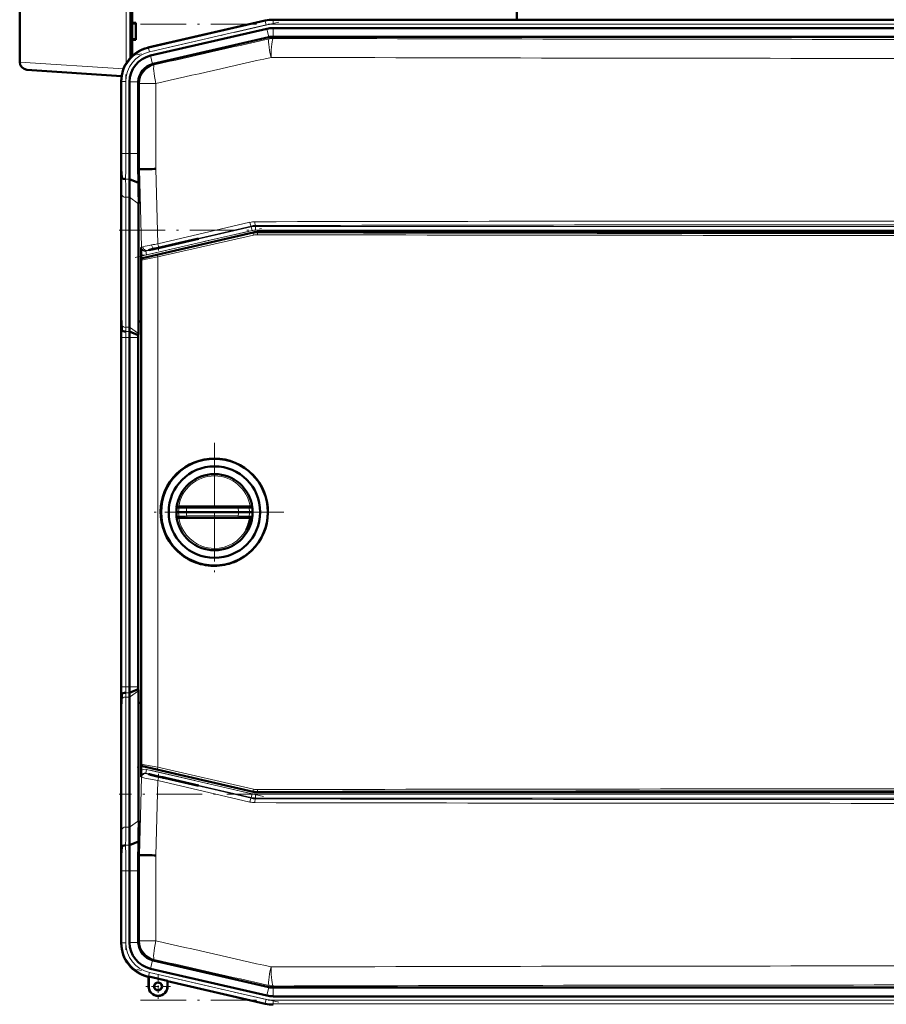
# Model space of a CAD drawing. Extents: x -1976 to 2357, y -1856 to 698.
# Tile 4 of 60: x -1696 to -1468, y 185 to 443. Entities that reach past the tile are written whole.
import ezdxf

# ---------------------------------------------------------------- set-up
doc = ezdxf.new("R2010")
doc.units = 0
doc.linetypes.add('DASHDOT', pattern=[18.5, 12, -3, 0.5, -3])

msp = doc.modelspace()

# ---------------------------------------------------------------- linework, layer by layer
at = {"color": 7, "lineweight": 50}
for p, q in [((-1666.47, 433.45), (-1666.47, 638.29)), ((-1666.07, 534.11), (-1666.07, 442.52)), ((-1695.57, 452.82), (-1695.57, 432.24)), ((-1565.19, 454.42), (-1565.19, 443.37)), ((-1666.07, 442.52), (-1665.07, 442.52)), ((-1666.07, 442.52), (-1666.07, 442.38)), ((-1666.07, 442.47), (-1666.07, 438.17)), ((-1666.07, 442.38), (-1665.07, 442.32)), ((-1665.07, 442.52), (-1665.07, 438.11)), ((-1631.2, 443.13), (-1661.97, 436.03)), ((-1631.2, 443.13), (-1661.77, 436.07)), ((-1281.06, 443.37), (-1629.12, 443.37)), ((-1630.71, 441), (-1661.28, 433.94)), ((-1629.12, 441.18), (-1608.85, 441.18)), ((-1296.05, 441.18), (-1608.85, 441.18)), ((-1665.07, 438.32), (-1666.07, 438.25)), ((-1666.07, 438.25), (-1666.07, 438.11)), ((-1665.07, 438.11), (-1666.07, 438.11)), ((-1666.07, 438.11), (-1666.07, 433.84)), ((-1630.22, 438.77), (-1660.59, 431.75)), ((-1630.22, 438.77), (-1630.19, 438.77)), ((-1629.09, 438.89), (-1281.08, 438.89)), ((-1668.85, 428.51), (-1693.71, 430.25)), ((-1668.93, 427.26), (-1668.94, 427.06)), ((-1668.94, 427.06), (-1668.94, 408.26)), ((-1666.75, 427.06), (-1666.75, 408.26)), ((-1664.46, 426.88), (-1664.46, 427.06)), ((-1664.46, 426.88), (-1664.46, 408.26)), ((-1668.79, 401.93), (-1668.96, 404.12)), ((-1664.47, 404.12), (-1664.14, 404.12)), ((-1664.14, 404.12), (-1663.79, 404.13)), ((-1668.94, 401.19), (-1668.94, 367.05)), ((-1668.94, 401.19), (-1668.94, 367.05)), ((-1664.41, 400.54), (-1666.79, 401.53)), ((-1666.75, 396.77), (-1666.75, 362.63)), ((-1664.37, 395.08), (-1664.37, 364.12)), ((-1276.98, 387.65), (-1633.19, 387.65)), ((-1634.31, 387.52), (-1663.35, 380.82)), ((-1655.88, 384.28), (-1649.02, 385.87)), ((-1648.64, 385.87), (-1655.88, 384.19)), ((-1648.64, 385.87), (-1649.02, 385.87)), ((-1659.14, 383.53), (-1658.15, 383.76)), ((-1658.15, 383.67), (-1659.14, 383.44)), ((-1658.15, 383.76), (-1658, 383.79)), ((-1658.15, 383.67), (-1658.15, 383.76)), ((-1658, 383.71), (-1658.15, 383.67)), ((-1658, 383.79), (-1657.3, 383.95)), ((-1657.3, 383.87), (-1658, 383.71)), ((-1658, 383.71), (-1658, 383.79)), ((-1657.3, 383.95), (-1655.88, 384.28)), ((-1655.88, 384.19), (-1657.3, 383.87)), ((-1657.3, 383.87), (-1657.3, 383.95)), ((-1655.88, 384.19), (-1655.88, 384.28)), ((-1663.74, 380.33), (-1663.74, 247.92)), ((-1663.68, 380.57), (-1663.71, 381.85)), ((-1668.74, 361.93), (-1668.91, 364.12)), ((-1664.37, 364.12), (-1664.45, 361)), ((-1663.74, 364.13), (-1664.37, 364.12)), ((-1668.94, 359.97), (-1668.94, 268.26)), ((-1666.75, 268.26), (-1666.75, 359.97)), ((-1664.46, 360.58), (-1666.74, 361.53)), ((-1664.45, 361), (-1664.46, 360.58)), ((-1664.46, 360.58), (-1664.46, 359.97)), ((-1664.46, 359.97), (-1664.46, 268.26)), ((-1654.4, 315.38), (-1654.43, 315.18)), ((-1653.32, 315.63), (-1653.93, 315.63)), ((-1653.32, 315.63), (-1651.67, 315.63)), ((-1638.18, 315.63), (-1651.67, 315.63)), ((-1638.18, 315.63), (-1637.36, 315.63)), ((-1637.36, 315.63), (-1636.62, 315.63)), ((-1636.62, 315.63), (-1635.85, 315.63)), ((-1635.04, 315.63), (-1635.85, 315.63)), ((-1634.54, 315.18), (-1634.56, 315.38)), ((-1653.89, 314.13), (-1654.48, 314.13)), ((-1654.4, 312.87), (-1654.43, 313.07)), ((-1651.84, 314.13), (-1653.89, 314.13)), ((-1651.84, 314.13), (-1638.17, 314.13)), ((-1635.28, 314.13), (-1638.17, 314.13)), ((-1634.48, 314.13), (-1635.28, 314.13)), ((-1634.54, 313.07), (-1634.56, 312.87)), ((-1653.32, 312.63), (-1653.93, 312.63)), ((-1653.32, 312.63), (-1651.67, 312.63)), ((-1638.18, 312.63), (-1651.67, 312.63)), ((-1638.18, 312.63), (-1635.85, 312.63)), ((-1635.04, 312.63), (-1635.85, 312.63)), ((-1644.74, 300.04), (-1644.48, 300.04)), ((-1668.74, 266.31), (-1668.91, 264.12)), ((-1664.46, 267.65), (-1666.74, 266.71)), ((-1664.46, 267.65), (-1664.46, 268.26)), ((-1664.45, 267.23), (-1664.46, 267.65)), ((-1664.37, 264.11), (-1664.45, 267.23)), ((-1666.75, 231.47), (-1666.75, 265.61)), ((-1663.74, 264.1), (-1664.37, 264.11)), ((-1664.37, 233.15), (-1664.37, 264.11)), ((-1668.94, 227.05), (-1668.94, 261.19)), ((-1668.94, 227.05), (-1668.94, 261.19)), ((-1663.68, 247.68), (-1663.71, 246.38)), ((-1634.31, 240.73), (-1663.35, 247.43)), ((-1658.15, 244.56), (-1659.14, 244.79)), ((-1659.14, 244.7), (-1658.15, 244.47)), ((-1658.15, 244.56), (-1658, 244.53)), ((-1658.15, 244.56), (-1658.15, 244.47)), ((-1658, 244.44), (-1658.15, 244.47)), ((-1658, 244.53), (-1657.3, 244.36)), ((-1658, 244.53), (-1658, 244.44)), ((-1657.3, 244.28), (-1658, 244.44)), ((-1657.3, 244.36), (-1655.88, 244.04)), ((-1657.3, 244.36), (-1657.3, 244.28)), ((-1655.88, 243.95), (-1657.3, 244.28)), ((-1648.64, 242.37), (-1655.88, 244.04)), ((-1655.88, 244.04), (-1655.88, 243.95)), ((-1655.88, 243.95), (-1649.02, 242.37)), ((-1649.02, 242.37), (-1648.64, 242.37)), ((-1633.19, 240.6), (-1276.98, 240.6)), ((-1664.41, 227.69), (-1666.79, 226.71)), ((-1664.44, 225.93), (-1664.41, 227.69)), ((-1668.79, 226.31), (-1668.96, 224.12)), ((-1664.47, 224.11), (-1664.44, 225.93)), ((-1664.47, 224.11), (-1664.14, 224.11)), ((-1663.79, 224.1), (-1664.14, 224.11)), ((-1668.94, 201.17), (-1668.94, 219.97)), ((-1666.75, 201.17), (-1666.75, 219.97)), ((-1664.46, 201.35), (-1664.46, 219.97)), ((-1668.93, 200.97), (-1668.94, 201.17)), ((-1668.94, 200.97), (-1668.94, 201.06)), ((-1664.46, 201.35), (-1664.46, 201.17)), ((-1630.22, 189.47), (-1660.59, 196.48)), ((-1630.71, 187.23), (-1661.28, 194.29)), ((-1661.77, 192.16), (-1661.97, 192.21)), ((-1661.77, 192.16), (-1661.96, 192.21)), ((-1661.77, 192.16), (-1661.73, 192.23)), ((-1661.77, 189.66), (-1661.77, 192.16)), ((-1661.73, 189.66), (-1661.73, 192.23)), ((-1661.73, 192.23), (-1656.8, 191.09)), ((-1656.8, 191.09), (-1656.77, 191.01)), ((-1656.8, 191.09), (-1656.8, 189.66)), ((-1656.77, 189.66), (-1656.77, 191.01)), ((-1656.77, 191.01), (-1656.77, 189.66)), ((-1631.2, 185.1), (-1656.77, 191.01)), ((-1630.22, 189.47), (-1630.19, 189.46)), ((-1629.12, 189.34), (-1629.09, 189.34)), ((-1629.09, 189.34), (-1281.08, 189.34)), ((-1629.12, 187.05), (-1608.85, 187.05)), ((-1296.05, 187.05), (-1608.85, 187.05))]:
    msp.add_line(p, q, dxfattribs=at)
at = {"color": 7, "lineweight": 18}
for p, q in [((-1667.67, 431.87), (-1667.67, 453.82)), ((-1631.16, 442.95), (-1661.78, 435.88)), ((-1630.93, 441.98), (-1661.56, 434.91)), ((-1631.16, 442.95), (-1631.2, 443.13)), ((-1631.16, 442.95), (-1630.93, 441.98)), ((-1629.12, 443.18), (-1629.12, 443.37)), ((-1629.12, 443.18), (-1629.12, 442.18)), ((-1629.12, 443.18), (-1281.06, 443.18)), ((-1629.12, 442.18), (-1281.06, 442.18)), ((-1630.19, 438.77), (-1630.71, 441)), ((-1629.12, 438.89), (-1629.12, 441.18)), ((-1630.17, 438.34), (-1630.22, 438.77)), ((-1629.09, 438.89), (-1629.04, 438.47)), ((-1661.97, 436.03), (-1661.78, 435.88)), ((-1661.56, 434.91), (-1661.78, 435.88)), ((-1695.57, 432.24), (-1668.35, 430.47)), ((-1660.76, 431.71), (-1661.28, 433.94)), ((-1660.59, 431.75), (-1660.27, 431.5)), ((-1668.75, 427.12), (-1668.94, 427.26)), ((-1668.75, 427.12), (-1668.75, 408.26)), ((-1668.75, 427.12), (-1667.75, 427.12)), ((-1667.75, 427.12), (-1667.75, 408.26)), ((-1664.46, 427.06), (-1666.75, 427.06)), ((-1664.14, 426.63), (-1664.46, 426.88)), ((-1664.14, 404.12), (-1664.14, 426.63)), ((-1659.84, 426.63), (-1664.14, 426.63)), ((-1659.84, 426.63), (-1659.84, 404.19)), ((-1668.75, 408.26), (-1668.94, 408.26)), ((-1668.75, 408.26), (-1667.75, 408.26)), ((-1666.75, 408.26), (-1667.75, 408.26)), ((-1664.46, 408.26), (-1666.75, 408.26)), ((-1663.6, 383.68), (-1664.14, 404.12)), ((-1659.84, 404.19), (-1659.32, 384.57)), ((-1666.79, 401.53), (-1667.79, 401.53)), ((-1668.75, 397.45), (-1668.75, 363.31)), ((-1667.75, 396.77), (-1667.75, 362.63)), ((-1666.75, 396.77), (-1667.75, 396.77)), ((-1664.37, 395.08), (-1666.75, 396.77)), ((-1662.5, 382.62), (-1634.84, 389.01)), ((-1634.62, 388.03), (-1662.28, 381.65)), ((-1659.32, 384.57), (-1635.21, 390.19)), ((-1634.87, 389.21), (-1658.96, 383.6)), ((-1634.84, 389.01), (-1634.87, 389.21)), ((-1634.62, 388.03), (-1634.84, 389.01)), ((-1633.74, 389.35), (-1633.72, 389.13)), ((-1633.72, 389.13), (-1276.45, 389.13)), ((-1633.72, 388.13), (-1633.72, 389.13)), ((-1276.45, 388.13), (-1633.72, 388.13)), ((-1633.19, 387.65), (-1633.17, 387.44)), ((-1659.4, 381.58), (-1634.29, 387.31)), ((-1634.24, 386.83), (-1659.36, 381.09)), ((-1634.29, 387.31), (-1634.31, 387.52)), ((-1663.73, 383.57), (-1663.6, 383.68)), ((-1662.38, 382.74), (-1662.5, 382.62)), ((-1662.28, 381.65), (-1662.5, 382.62)), ((-1659.14, 383.44), (-1659.14, 383.53)), ((-1663.66, 380.27), (-1663.74, 380.33)), ((-1663.66, 247.98), (-1663.66, 380.27)), ((-1663.35, 380.82), (-1663.28, 380.76)), ((-1659.36, 381.09), (-1659.36, 247.16)), ((-1668.91, 364.12), (-1668.96, 364.12)), ((-1666.75, 362.63), (-1667.75, 362.63)), ((-1664.45, 361), (-1666.75, 362.63)), ((-1668.75, 359.97), (-1668.94, 359.97)), ((-1668.75, 268.26), (-1668.75, 359.97)), ((-1668.75, 359.97), (-1667.75, 359.97)), ((-1666.75, 359.97), (-1667.75, 359.97)), ((-1667.75, 268.26), (-1667.75, 359.97)), ((-1666.74, 361.53), (-1667.74, 361.53)), ((-1664.46, 359.97), (-1666.75, 359.97)), ((-1653.81, 315.19), (-1654.43, 315.18)), ((-1653.81, 313.06), (-1654.43, 313.07)), ((-1653.81, 313.06), (-1653.16, 313.08)), ((-1651.76, 315.13), (-1638.26, 315.13)), ((-1651.76, 313.12), (-1638.26, 313.12)), ((-1637.24, 313.09), (-1636.33, 313.07)), ((-1636.33, 313.07), (-1635.36, 313.06)), ((-1634.54, 315.18), (-1635.36, 315.19)), ((-1634.54, 313.07), (-1635.36, 313.06)), ((-1668.75, 268.26), (-1668.94, 268.26)), ((-1668.75, 268.26), (-1667.75, 268.26)), ((-1666.75, 268.26), (-1667.75, 268.26)), ((-1666.74, 266.71), (-1667.74, 266.71)), ((-1664.46, 268.26), (-1666.75, 268.26)), ((-1664.45, 267.23), (-1666.75, 265.61)), ((-1668.96, 264.12), (-1668.91, 264.12)), ((-1668.75, 230.78), (-1668.75, 264.93)), ((-1666.75, 265.61), (-1667.75, 265.61)), ((-1667.75, 231.47), (-1667.75, 265.61)), ((-1663.74, 247.92), (-1663.66, 247.98)), ((-1663.28, 247.49), (-1663.35, 247.43)), ((-1662.28, 246.59), (-1662.5, 245.61)), ((-1634.84, 239.23), (-1662.5, 245.61)), ((-1662.5, 245.61), (-1662.38, 245.5)), ((-1662.28, 246.59), (-1634.62, 240.2)), ((-1634.29, 240.94), (-1659.4, 246.67)), ((-1659.36, 247.16), (-1634.24, 241.42)), ((-1664.14, 224.11), (-1663.6, 244.55)), ((-1663.6, 244.55), (-1663.73, 244.67)), ((-1659.32, 243.66), (-1659.84, 224.04)), ((-1635.21, 238.05), (-1659.32, 243.66)), ((-1659.14, 244.79), (-1659.14, 244.7)), ((-1658.96, 244.64), (-1634.87, 239.02)), ((-1634.29, 240.94), (-1634.31, 240.73)), ((-1633.17, 240.81), (-1633.19, 240.6)), ((-1634.84, 239.23), (-1634.87, 239.02)), ((-1634.62, 240.2), (-1634.84, 239.23)), ((-1633.74, 238.89), (-1633.72, 239.1)), ((-1633.72, 240.1), (-1633.72, 239.1)), ((-1633.72, 240.1), (-1276.45, 240.1)), ((-1276.45, 239.1), (-1633.72, 239.1)), ((-1664.37, 233.15), (-1666.75, 231.47)), ((-1666.75, 231.47), (-1667.75, 231.47)), ((-1666.79, 226.71), (-1667.79, 226.71)), ((-1664.14, 201.61), (-1664.14, 224.11)), ((-1659.84, 224.04), (-1659.84, 201.61)), ((-1668.75, 219.97), (-1668.94, 219.97)), ((-1668.75, 219.97), (-1667.75, 219.97)), ((-1668.75, 201.12), (-1668.75, 219.97)), ((-1666.75, 219.97), (-1667.75, 219.97)), ((-1667.75, 201.12), (-1667.75, 219.97)), ((-1664.46, 219.97), (-1666.75, 219.97)), ((-1664.14, 201.61), (-1664.46, 201.35)), ((-1664.14, 201.61), (-1659.84, 201.61)), ((-1668.94, 200.97), (-1668.75, 201.12)), ((-1667.75, 201.12), (-1668.75, 201.12)), ((-1664.46, 201.17), (-1666.75, 201.17)), ((-1660.76, 196.52), (-1661.28, 194.29)), ((-1660.59, 196.48), (-1660.27, 196.74)), ((-1661.78, 192.35), (-1661.97, 192.21)), ((-1661.78, 192.35), (-1661.56, 193.33)), ((-1631.16, 185.28), (-1661.78, 192.35)), ((-1630.93, 186.26), (-1661.56, 193.33)), ((-1661.73, 189.66), (-1661.77, 189.66)), ((-1656.8, 189.66), (-1656.77, 189.66)), ((-1630.19, 189.46), (-1630.71, 187.23)), ((-1630.17, 189.89), (-1630.22, 189.47)), ((-1629.12, 189.34), (-1629.12, 187.05)), ((-1629.09, 189.34), (-1629.04, 189.76)), ((-1631.16, 185.28), (-1630.93, 186.26)), ((-1631.16, 185.28), (-1631.2, 185.1)), ((-1629.12, 186.05), (-1281.06, 186.05)), ((-1629.12, 185.05), (-1629.12, 186.05)), ((-1629.12, 185.05), (-1281.06, 185.05)), ((-1629.12, 185.05), (-1629.12, 184.87))]:
    msp.add_line(p, q, dxfattribs=at)
at = {"color": 7, "linetype": 'DASHDOT', "lineweight": 18}
for p, q in [((-1627.61, 442.74), (-1664.87, 434.14)), ((-1663.92, 442.18), (-1246.25, 442.18)), ((-1667.75, 429), (-1667.75, 406.37)), ((-1669.45, 388.13), (-1240.73, 388.13)), ((-1665.3, 380.95), (-1631.6, 388.73)), ((-1667.75, 259.09), (-1667.75, 369.15)), ((-1644.48, 332.33), (-1644.48, 295.93)), ((-1644.48, 327.13), (-1644.48, 301.13)), ((-1626.28, 314.13), (-1662.68, 314.13)), ((-1631.48, 314.13), (-1657.48, 314.13)), ((-1631.6, 239.5), (-1665.3, 247.29)), ((-1240.73, 240.1), (-1669.45, 240.1)), ((-1667.75, 221.86), (-1667.75, 199.23)), ((-1627.61, 185.49), (-1664.87, 194.09)), ((-1663.92, 186.05), (-1246.25, 186.05))]:
    msp.add_line(p, q, dxfattribs=at)
at = {"color": 7, "linetype": 'DASHDOT', "lineweight": 18, "ltscale": 0.020221}
msp.add_line((-1659.14, 383.6), (-1659.14, 382.79), dxfattribs=at)
at = {"color": 7, "linetype": 'DASHDOT', "lineweight": 18, "ltscale": 0.019753}
msp.add_line((-1659.14, 244.63), (-1659.14, 245.42), dxfattribs=at)
at = {"color": 7, "linetype": 'DASHDOT', "lineweight": 18, "ltscale": 0.1625}
for p, q in [((-1659.27, 192.91), (-1659.27, 186.41)), ((-1656.02, 189.66), (-1662.52, 189.66))]:
    msp.add_line(p, q, dxfattribs=at)
at = {"color": 7, "linetype": 'DASHDOT', "lineweight": 18, "ltscale": 0.160231}
msp.add_line((-1659.27, 192.87), (-1659.27, 186.46), dxfattribs=at)
at = {"color": 7, "linetype": 'DASHDOT', "lineweight": 18, "ltscale": 0.160233}
msp.add_line((-1656.06, 189.66), (-1662.47, 189.66), dxfattribs=at)
at = {"color": 7, "lineweight": 18}
for points in [[(-1663.6, 383.68), (-1663.6, 383.69), (-1663.56, 383.7), (-1663.25, 383.78)], [(-1662.1, 382.83), (-1662.34, 382.75), (-1662.37, 382.74), (-1662.38, 382.74)], [(-1659.36, 381.09), (-1662.86, 380.4), (-1663.54, 380.28), (-1663.64, 380.27), (-1663.66, 380.27), (-1663.66, 380.27), (-1663.66, 380.27)], [(-1663.28, 380.76), (-1663.27, 380.76), (-1663.26, 380.76), (-1663.19, 380.77), (-1662.54, 380.89), (-1659.4, 381.58)], [(-1651.67, 315.63), (-1651.67, 315.62), (-1651.68, 315.62), (-1651.69, 315.61), (-1651.71, 315.58), (-1651.75, 315.37), (-1651.76, 315.13)], [(-1638.26, 315.13), (-1638.24, 315.48), (-1638.22, 315.58), (-1638.2, 315.61), (-1638.19, 315.62), (-1638.19, 315.62), (-1638.18, 315.63)], [(-1651.67, 312.63), (-1651.67, 312.63), (-1651.68, 312.63), (-1651.69, 312.64), (-1651.71, 312.67), (-1651.75, 312.88), (-1651.76, 313.12)], [(-1638.26, 315.13), (-1636, 315.19), (-1635.36, 315.19)], [(-1638.26, 313.12), (-1638.24, 312.77), (-1638.22, 312.67), (-1638.2, 312.64), (-1638.19, 312.63), (-1638.19, 312.63), (-1638.18, 312.63)], [(-1663.66, 247.98), (-1663.66, 247.98), (-1663.65, 247.98), (-1663.55, 247.97), (-1662.8, 247.84), (-1659.36, 247.16)], [(-1659.4, 246.67), (-1661.7, 247.19), (-1663.08, 247.47), (-1663.25, 247.49), (-1663.27, 247.49), (-1663.28, 247.49), (-1663.28, 247.49)], [(-1662.38, 245.5), (-1662.38, 245.49), (-1662.36, 245.49), (-1662.24, 245.45), (-1660.56, 245.02), (-1658.96, 244.64)], [(-1659.32, 243.66), (-1662.76, 244.35), (-1663.55, 244.53), (-1663.59, 244.54), (-1663.6, 244.55)]]:
    msp.add_lwpolyline(points, dxfattribs=at)
at = {"color": 7, "lineweight": 50}
for points in [[(-1659.14, 383.53), (-1660.59, 383.19), (-1661.56, 382.95), (-1661.72, 382.9), (-1661.74, 382.89), (-1661.74, 382.89)], [(-1661.74, 382.89), (-1661.74, 382.89), (-1661.73, 382.88), (-1661.69, 382.89), (-1661.3, 382.96), (-1659.14, 383.44)], [(-1654.4, 315.38), (-1654.4, 315.38), (-1654.4, 315.38), (-1654.4, 315.38), (-1654.4, 315.38), (-1654.39, 315.39), (-1654.37, 315.41)], [(-1634.59, 315.41), (-1634.57, 315.39), (-1634.56, 315.38), (-1634.56, 315.38), (-1634.56, 315.38), (-1634.56, 315.38), (-1634.56, 315.38)], [(-1654.4, 312.87), (-1654.4, 312.87), (-1654.4, 312.87), (-1654.4, 312.87), (-1654.39, 312.86), (-1654.3, 312.77), (-1654.14, 312.67)], [(-1634.59, 312.84), (-1634.57, 312.87), (-1634.56, 312.87), (-1634.56, 312.87), (-1634.56, 312.87), (-1634.56, 312.87), (-1634.56, 312.87)], [(-1661.74, 245.35), (-1661.74, 245.35), (-1661.74, 245.34), (-1661.69, 245.33), (-1661.3, 245.22), (-1659.14, 244.7)], [(-1659.14, 244.79), (-1660.59, 245.12), (-1661.56, 245.32), (-1661.72, 245.35), (-1661.73, 245.35), (-1661.74, 245.35), (-1661.74, 245.35), (-1661.74, 245.35)]]:
    msp.add_lwpolyline(points, dxfattribs=at)
for centre, radius in [((-1644.48, 314.13), 14), ((-1644.48, 314.13), 12), ((-1659.27, 189.66), 1.03), ((-1659.27, 189.66), 1)]:
    msp.add_circle(centre, radius, dxfattribs=at)
for centre, radius, start, end in [((-1629.12, 434.12), 9.25, 90.0004, 102.9992), ((-1629.12, 434.12), 9.25, 90.0004, 102.9992), ((-1629.12, 434.12), 7.06, 90.0004, 102.9993), ((-1659.94, 427.26), 8.99, 102.9916, 180.0084), ((-1693.57, 432.24), 2, 180, 266), ((-1659.69, 427.06), 7.06, 102.9968, 180.0034), ((-1659.46, 426.88), 5.01, 105.1072, 177.8928), ((-2016.52, 408.17), 347.59, 359.3315, 0.0143), ((-2236.99, 408.12), 570.24, 359.3376, 0.0139), ((-2356.93, 408.24), 692.47, 359.65945, 0.00195), ((-1876.16, 400.94), 207.22, 0.0687, 0.8785), ((-2275.24, 391.28), 610.9, 0.86852, 1.20439), ((-1644.36, -801.48), 1205.77, 90.73585, 90.92355), ((-2006.53, 396.36), 339.78, 0.0681, 0.8707), ((-2055.83, 394.62), 391.47, 0.0681, 0.8669), ((-1603.21, 383.38), 60.52, 179.8196, 181.4448), ((-1663.24, 380.33), 0.5, 102.9976, 180.0022), ((-1876.3, 367.3), 207.36, 359.1212, 359.9305), ((-1456.51, 367.29), 212.42, 180.0663, 180.8562), ((-2016.01, 360.06), 347.08, 359.9853, 0.6691), ((-1311.21, 360.05), 357.73, 179.3493, 180.0128), ((-1586.93, 362.72), 79.83, 180.0641, 180.8524), ((-1531.95, 360), 134.8, 179.3521, 180.0124), ((-1644.53, 314.12), 14.09, 89.8034, 134.0601), ((-1644.53, 314.12), 14.09, 44.258, 89.8038), ((-1644.53, 314.12), 14.1, 134.0696, 179.1699), ((-1644.48, 314.13), 10, 7.2346, 172.765), ((-1644.53, 314.13), 14.09, 314.0192, 44.2557), ((-1653.84, 314.95), 0.705, 129.6312, 139.5308), ((-1653.89, 315.01), 0.622, 113.4776, 129.4362), ((-1653.92, 315.08), 0.549, 90.4701, 113.1016), ((-1635.04, 315.07), 0.553, 67.0525, 89.5669), ((-1635.08, 314.99), 0.645, 39.9598, 66.2327), ((-1644.53, 314.13), 14.09, 179.1903, 224.261), ((-1644.48, 314.13), 10, 187.235, 352.7654), ((-1635.07, 313.24), 0.628, 293.5258, 320.519), ((-1653.92, 313.18), 0.556, 247.1205, 269.4699), ((-1644.48, 314.12), 9.49, 330.6713, 350.9616), ((-1635.04, 313.18), 0.558, 270.5728, 292.8875), ((-1644.53, 314.13), 14.09, 224.2714, 246.7188), ((-1644.53, 314.13), 14.09, 291.5606, 314.0155), ((-1644.53, 314.13), 14.1, 246.7224, 269.1382), ((-1644.53, 314.13), 14.09, 270.1953, 291.5621), ((-2016.01, 268.17), 347.08, 359.3309, 0.0147), ((-1311.21, 268.18), 357.73, 179.9872, 180.6507), ((-1531.95, 268.23), 134.8, 179.9876, 180.6479), ((-1586.93, 265.52), 79.83, 179.1476, 179.9359), ((-1876.3, 260.94), 207.36, 0.0695, 0.8788), ((-1456.51, 260.94), 212.42, 179.1438, 179.9337), ((-1663.24, 247.92), 0.5, 179.9976, 257.0022), ((-1603.21, 244.85), 60.52, 178.5511, 180.1764), ((-1633.19, 245.6), 5, 257.002, 269.998), ((-2055.83, 233.62), 391.47, 359.1331, 359.9319), ((-2006.53, 231.87), 339.78, 359.1293, 359.9319), ((-1876.16, 227.29), 207.22, 359.1215, 359.9313), ((-2236.99, 220.11), 570.24, 359.9861, 0.6624), ((-2016.52, 220.06), 347.59, 359.9857, 0.6685), ((-2356.95, 220), 692.48, 359.99805, 0.34054), ((-1644.34, 1430.85), 1206.9, 269.07649, 269.26401), ((-1659.94, 200.97), 8.99, 179.9916, 257.0084), ((-1659.69, 201.17), 7.06, 179.9966, 257.0032), ((-1659.46, 201.36), 5, 182.1029, 254.9076), ((-1659.27, 189.66), 2.5, 180, 360), ((-1659.27, 189.66), 2.47, 180, 0), ((-1659.27, 189.66), 1, 141.2591, 270), ((-1659.27, 189.66), 2.5, 270, 360), ((-1629.12, 194.12), 7.06, 257.0007, 269.9996), ((-1629.12, 194.12), 9.25, 257.0008, 269.9996), ((-1629.12, 194.12), 9.25, 257.0008, 269.9996)]:
    msp.add_arc(centre, radius, start, end, dxfattribs=at)
at = {"color": 7, "lineweight": 18}
for centre, radius, start, end in [((-1629.12, 434.12), 9.06, 90.0004, 102.9992), ((-1629.12, 434.13), 8.05, 89.9878, 103.0122), ((-14326.22, 56209), 57197.52, 282.793761, 282.824689), ((-1455.09, 56087.51), 55649.31, 269.820896, 270.179106), ((-1659.76, 427.12), 8.99, 102.9997, 180.0003), ((-1659.76, 427.12), 7.99, 102.9916, 180.0084), ((-14364.75, 56567.07), 57560.09, 282.7515782, 282.7824028), ((-1455.09, 56462.77), 56029.56, 269.821504, 270.178498), ((-2202.73, 408.13), 533.98, 359.3347, 0.0141), ((-2236.86, 408.12), 569.11, 359.3363, 0.014), ((-1987, 397.07), 318.25, 0.0684, 0.8743), ((-2006.89, 396.36), 339.14, 0.0683, 0.8723), ((-1633.85, 384.35), 5.99, 90.1091, 103.1288), ((-1455.09, -83422.04), 83812.57, 89.8777831, 90.1222151), ((-1633.73, 384.35), 5, 90.1491, 103.1472), ((-1633.72, 384.13), 4, 90.0047, 102.9953), ((-1455.09, -83308.5), 83698.04, 89.8777011, 90.122297), ((-1633.18, 382.44), 5, 89.8884, 102.8902), ((-1633.24, 382.45), 4.49, 89.8605, 102.8892), ((-1455.08, 84172.7), 83785.95, 269.8781811, 270.1218207), ((-1455.08, 84115.8), 83728.55, 269.8781333, 270.1218617), ((-1662.73, 383.59), 0.999, 181.46, 283.0819), ((-1642.13, 286.97), 99.08, 100.9623, 102.3111), ((-1652.93, 349), 35.05, 103.9245, 105.1673), ((-1633.3, 270.77), 115.71, 103.48, 104.0366), ((-1602.39, 87.71), 302.27, 100.857, 101.1749), ((-1612.87, 185.92), 202.98, 103.1255, 103.506), ((-1662.73, 383.59), 2, 240.6635, 283.005), ((-1567.48, 363.42), 101.27, 180.063, 180.8443), ((-1497.27, 360.01), 171.48, 179.3589, 180.0115), ((-1587.31, 362.72), 80.44, 180.0631, 180.8454), ((-1531.58, 360), 136.17, 179.358, 180.0116), ((-1644.48, 314.13), 9.5, 90.0034, 170.9626), ((-1644.48, 314.13), 9.5, 9.0358, 89.9967), ((-1653.32, 315.13), 0.499, 90.1296, 173.0452), ((-1635.85, 315.13), 0.499, 7.3818, 89.8716), ((-1644.52, 314.02), 9.37, 172.8589, 179.3713), ((-1644.52, 314.23), 9.37, 180.6287, 187.1411), ((-1658.29, 99.85), 215.38, 88.2621, 88.8097), ((-1653.32, 313.12), 0.499, 186.9548, 269.8704), ((-1656.15, 448.94), 135.89, 271.258, 271.8505), ((-1645.05, 314.08), 6.79, 171.029, 179.5801), ((-1645, 314.18), 6.84, 180.4513, 188.9396), ((-1645.03, 314.03), 6.85, 0.8052, 9.28), ((-1645.03, 314.22), 6.85, 350.72, 359.1948), ((-1635, 410.53), 97.47, 268.0827, 268.6817), ((-1635.85, 313.12), 0.499, 270.1284, 352.6182), ((-1644.6, 313.99), 9.31, 0.8578, 7.4328), ((-1644.6, 314.26), 9.31, 352.5672, 359.1422), ((-1644.48, 314.11), 9.5, 189.0224, 249.7178), ((-1644.48, 314.12), 9.5, 269.9976, 330.6837), ((-1644.48, 314.13), 9.51, 249.7324, 269.9982), ((-1497.27, 268.22), 171.48, 179.9885, 180.6411), ((-1567.48, 264.81), 101.27, 179.1557, 179.937), ((-1531.58, 268.23), 136.17, 179.9884, 180.642), ((-1587.31, 265.52), 80.44, 179.1546, 179.9369), ((-1662.73, 244.64), 0.999, 76.9181, 178.54), ((-1662.73, 244.64), 2, 76.9951, 119.3366), ((-1633.18, 245.81), 5, 257.1098, 270.1116), ((-1633.24, 245.8), 4.49, 257.1108, 270.1395), ((-1455.08, -83544.45), 83785.95, 89.8781793, 90.1218189), ((-1455.08, -83487.55), 83728.55, 89.8781383, 90.1218667), ((-1633.85, 243.88), 5.99, 256.8712, 269.8909), ((-1633.73, 243.89), 5, 256.8528, 269.8509), ((-1633.72, 244.1), 4, 257.0047, 269.9953), ((-1455.09, 84050.27), 83812.57, 269.8777849, 270.1222169), ((-1455.09, 83936.73), 83698.04, 269.877703, 270.1222989), ((-1987, 231.16), 318.25, 359.1257, 359.9316), ((-2006.89, 231.87), 339.14, 359.1277, 359.9317), ((-2202.73, 220.11), 533.98, 359.9859, 0.6653), ((-2236.86, 220.11), 569.11, 359.986, 0.6637), ((-1659.14, 201.61), 5, 180.0358, 256.9642), ((-14364.75, -55938.83), 57560.09, 77.2175972, 77.2484218), ((-1659.76, 201.12), 8.99, 179.9996, 257.0003), ((-1659.76, 201.12), 7.99, 179.9916, 257.0084), ((-14326.22, -55580.77), 57197.52, 77.175311, 77.206239), ((-1455.09, -55834.53), 56029.56, 89.821502, 90.178496), ((-1629.04, 194.77), 5, 257.0045, 269.8157), ((-1455.09, -55459.28), 55649.31, 89.820894, 90.179104), ((-1629.12, 194.1), 8.05, 256.9878, 270.0122), ((-1629.12, 194.12), 9.06, 257.0008, 269.9996)]:
    msp.add_arc(centre, radius, start, end, dxfattribs=at)
for centre, major_axis, ratio, start_param, end_param in [((-1629.04, 433.47), (1.11, -4.88), 0.116076, 3.167951, 4.685971), ((-1629.04, 433.47), (4.97, 0.57), 0.999653, 1.457389, 1.684204), ((-1629.04, 433.47), (-0.02, -5), 0.119003, 3.16796, 4.712762), ((-1659.14, 426.63), (3.11, 3.91), 0.999441, 0.899117, 2.242476), ((-1659.14, 426.63), (1.11, -4.88), 0.136195, 3.168019, 4.681472), ((-1667.75, 397.48), (-1, 0), 0.707107, 0.034907, 1.570796), ((-1633.74, 390.35), (0, -1), 0.121885, 4.712128, 6.265601), ((-1635.09, 390.19), (0.227, -0.974), 0.119647, 4.684508, 6.265606), ((-1633.72, 384.13), (-4.97, -0.57), 0.999846, 4.59896, 4.825818), ((-1634.18, 386.83), (0.111, -0.487), 0.119115, 3.159171, 4.685159), ((-1633.17, 386.94), (-0.001, -0.5), 0.121453, 3.159176, 4.712648), ((-1662.6, 383.71), (0.682, -0.732), 0.99939, 3.988967, 5.7599), ((-1662.32, 383.8), (0.266, -0.964), 0.924796, 4.485603, 6.237294), ((-1660.5, 384.26), (0.234, -0.972), 0.460439, 4.611399, 6.263521), ((-1659.18, 384.57), (0.227, -0.974), 0.135666, 4.680737, 6.265569), ((-1663.16, 380.27), (-0.311, -0.391), 0.999751, 4.040558, 5.38422), ((-1659.29, 381.09), (0.111, -0.487), 0.135841, 3.159209, 4.68138), ((-1667.75, 363.33), (-1, 0), 0.707107, 0.034907, 1.570796), ((-1667.75, 264.9), (-1, 0), 0.707107, 4.712389, 6.248279), ((-1663.16, 247.98), (-0.311, 0.391), 0.999751, 0.898966, 2.242627), ((-1662.6, 244.52), (-0.682, -0.732), 0.99939, 3.664878, 5.435811), ((-1659.29, 247.16), (-0.111, -0.487), 0.135841, 4.743398, 6.265569), ((-1659.18, 243.66), (-0.227, -0.974), 0.135666, 3.159209, 4.744041), ((-1634.18, 241.42), (-0.111, -0.487), 0.119115, 4.739619, 6.265607), ((-1633.17, 241.31), (0.001, -0.5), 0.121453, 4.71213, 6.265602), ((-1635.09, 238.05), (-0.227, -0.974), 0.119647, 3.159172, 4.74027), ((-1633.72, 244.1), (4.97, -0.57), 0.999846, 4.59896, 4.825818), ((-1633.74, 237.89), (0, -1), 0.121885, 3.159177, 4.71265), ((-1667.75, 230.76), (-1, 0), 0.707107, 4.712389, 6.248279), ((-1659.14, 201.61), (-1.11, -4.88), 0.136195, 4.743306, 6.256759), ((-1629.04, 194.76), (-1.11, -4.88), 0.116076, 4.738807, 6.256827), ((-1629.04, 194.76), (0.02, -5), 0.119003, 4.712015, 6.256818), ((-1629.04, 194.76), (-4.97, 0.57), 0.999653, 1.681064, 1.684203)]:
    msp.add_ellipse(centre, major_axis=major_axis, ratio=ratio, start_param=start_param, end_param=end_param, dxfattribs=at)
at = {"color": 7, "lineweight": 50}
for centre, major_axis, ratio, start_param, end_param in [((-1629.09, 433.9), (4.97, 0.57), 0.999653, 1.457389, 1.679108), ((-1659.46, 426.88), (3.11, 3.91), 0.999441, 0.899117, 0.934706), ((-1667.79, 401.94), (1, 0), 0.414215, 3.173659, 4.709549), ((-1633.19, 382.65), (-4.97, -0.57), 0.999846, 4.59896, 4.825818), ((-1667.74, 361.94), (1, 0), 0.414215, 3.173659, 4.709549), ((-1644.47, 314.12), (10.01, -0.03), 0.999848, 3.039511, 3.144781), ((-1644.47, 314.13), (10.01, 0.03), 0.999848, 3.138404, 3.243674), ((-1644.49, 314.12), (10.01, 0.04), 0.999848, 6.279569, 6.384829), ((-1644.49, 314.13), (10.01, -0.04), 0.999848, 6.181541, 6.286801), ((-1667.74, 266.29), (1, 0), 0.414343, 1.573592, 3.109513), ((-1667.79, 226.29), (1, 0), 0.414186, 1.573647, 3.10953), ((-1659.46, 201.35), (3.11, -3.91), 0.999441, 5.34848, 5.384068), ((-1629.09, 194.34), (4.97, -0.57), 0.999653, 4.604077, 4.820701)]:
    msp.add_ellipse(centre, major_axis=major_axis, ratio=ratio, start_param=start_param, end_param=end_param, dxfattribs=at)

doc.saveas('drawing.dxf')
